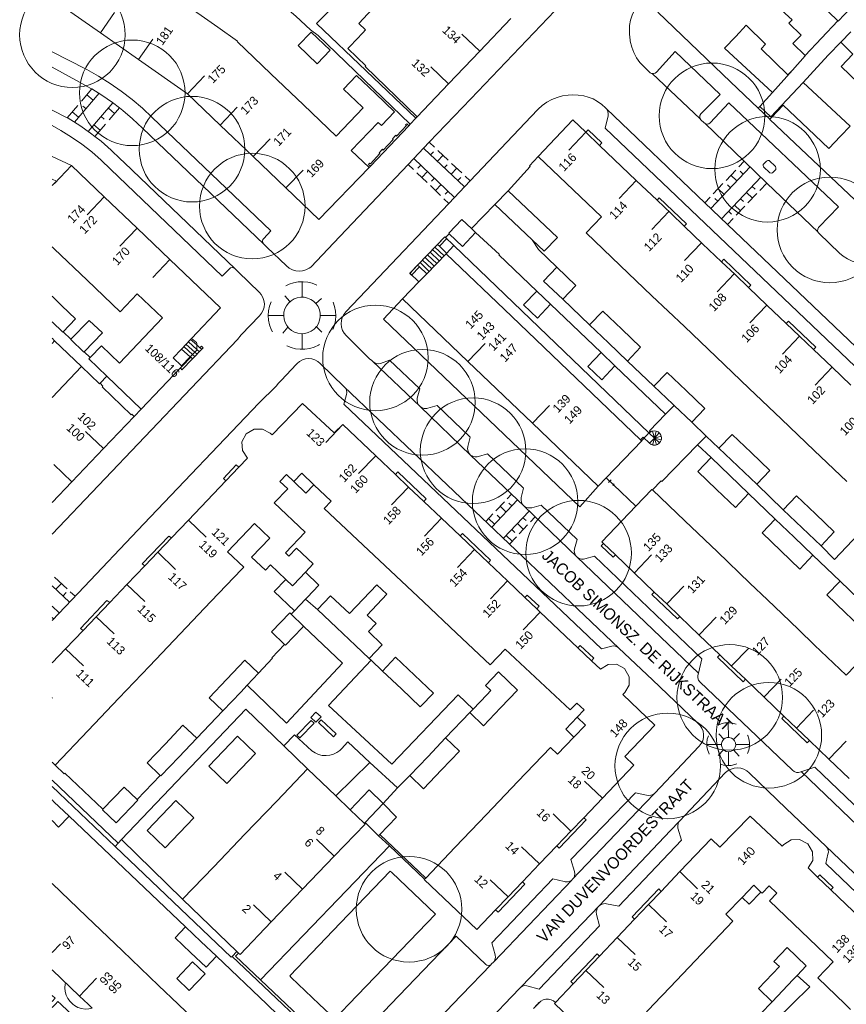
# Model space of a CAD drawing. Header units: metres. Extents: x 134994 to 136506, y 457393 to 459006.
# Tile 81 of 171: x 134996 to 135096, y 458200 to 458319. Entities that reach past the tile are written whole.
import ezdxf
from ezdxf.enums import TextEntityAlignment as Align

# ---------------------------------------------------------------- set-up
doc = ezdxf.new("R2010")
doc.units = ezdxf.units.M
for name, color, linetype, lineweight in [('B-WE-GR-BOOM-S', 250, 'Continuous', 13), ('B-WE-KG_BEBOUWING', 251, 'Continuous', 20), ('B-WE-KG_BEBOUWING TUSSENMUUR', 251, 'Continuous', 5), ('B-WE-KG_HUISNR', 251, 'Continuous', 5), ('B-WE-KG_ONDERGROND_REST', 251, 'Continuous', 5), ('B-WE-KG_STRAATNAAM', 251, 'Continuous', 5)]:
    doc.layers.add(name, color=color, linetype=linetype, lineweight=lineweight)
doc.styles.add('Styledgn000', font='dgn000.shx')

# ---------------------------------------------------------------- blocks, each defined once
blk = doc.blocks.new('SGR-BOOM_02')
blk.add_circle((0, 0), 6.4)

msp = doc.modelspace()

# ---------------------------------------------------------------- linework, layer by layer
at = {"layer": 'B-WE-KG_BEBOUWING', "flags": 128}
for points in [[(135089.81, 458324.53), (135095.32, 458319.18), (135095.36, 458319.14), (135096.9, 458320.76)], [(135000, 458321.87), (135005.87, 458317.75), (135010.48, 458314.51), (135016.41, 458310.35), (135020.4, 458306.55), (135024.38, 458302.74), (135028.37, 458298.94), (135032.35, 458295.13), (135038.45, 458301.4), (135036.3, 458303.46), (135039.57, 458306.88), (135039.95, 458306.52), (135041.53, 458308.18), (135039.23, 458310.38), (135036.93, 458312.58), (135035.35, 458310.92), (135037.65, 458308.72), (135037.73, 458308.65), (135034.45, 458305.22), (135030.49, 458309.01), (135026.54, 458312.78), (135022.44, 458316.7), (135022.48, 458316.75), (135020.11, 458318.41), (135015.55, 458321.62)], [(135055.65, 458319.48), (135051.88, 458315.52), (135048.1, 458311.56), (135044.3, 458307.57), (135037.97, 458313.64), (135038.07, 458313.75), (135035.89, 458315.84), (135036.17, 458316.14), (135037.7, 458317.76), (135038.03, 458318.1), (135037.22, 458318.87), (135038.81, 458320.59)], [(135073.47, 458320.26), (135082.3, 458311.79), (135085.65, 458308.62), (135085.85, 458308.83), (135087.39, 458310.49), (135081.56, 458315.88), (135082.93, 458317.31), (135084.2, 458318.65), (135086.55, 458316.37), (135086.01, 458315.81), (135089.26, 458312.66), (135089.8, 458313.22), (135091.36, 458314.97), (135091.34, 458314.99), (135089.86, 458316.43), (135090.88, 458317.47), (135089.37, 458318.92), (135089.77, 458319.3), (135087.13, 458321.72)], [(135029.84, 458316.2), (135031.42, 458317.83), (135033.75, 458315.62), (135032.17, 458313.99), (135029.84, 458316.2)], [(135099.89, 458309.67), (135095.71, 458313.65), (135097.14, 458315.14), (135095.69, 458316.59), (135094.19, 458315.07), (135092.82, 458313.59), (135091.09, 458311.74), (135096.79, 458306.43), (135095.64, 458305.22), (135094.21, 458303.72), (135091.73, 458306.1), (135088.67, 458308.97), (135087.27, 458307.47), (135087.07, 458307.27), (135087.05, 458307.24), (135090.11, 458304.37), (135099.55, 458295.42)], [(135096.4, 458263.34), (135092.44, 458267.12), (135088.48, 458270.9), (135084.52, 458274.67), (135080.56, 458278.45), (135076.7, 458282.13), (135072.76, 458285.88), (135068.93, 458289.53), (135064.79, 458293.48), (135066.65, 458295.42), (135058.95, 458302.77), (135063.17, 458307.18), (135064.73, 458305.69), (135066.41, 458304.09), (135070.86, 458299.84), (135073.38, 458297.45), (135075.08, 458295.83), (135076.67, 458294.31), (135078.9, 458292.18), (135081.2, 458290), (135082.84, 458288.43), (135084.47, 458286.88), (135086.71, 458284.75), (135089.04, 458282.52), (135090.67, 458280.97), (135092.35, 458279.36), (135094.63, 458277.2), (135096.9, 458275.03)], [(135066.41, 458304.09), (135066.69, 458304.39), (135065.01, 458305.99), (135064.73, 458305.69)], [(135000, 458302.77), (135002.35, 458301.65), (135006.33, 458297.85), (135010.31, 458294.05), (135014.3, 458290.25), (135020.43, 458284.39), (135016.92, 458280.7), (135017.52, 458280.2), (135017.55, 458280.08), (135017.55, 458279.91), (135017.55, 458279.27), (135016.77, 458278.46), (135015.71, 458277.38), (135014.68, 458278.35), (135015.69, 458279.41), (135016.8, 458280.58), (135016.92, 458280.7)], [(135073.38, 458297.45), (135073.66, 458297.74), (135076.95, 458294.6), (135076.67, 458294.31)], [(135047.81, 458290.96), (135048.75, 458291.95), (135072.43, 458269.23), (135073.06, 458268.63), (135072.46, 458268), (135071.69, 458268.74), (135071.38, 458268.41), (135071.49, 458268.3), (135071.52, 458268.27), (135067.23, 458263.8), (135066.26, 458262.79), (135058.27, 458270.43), (135050.45, 458277.9), (135042.51, 458285.49), (135044.49, 458287.54), (135045.44, 458288.52), (135047.81, 458290.96), (135055.76, 458283.35), (135063.57, 458275.88), (135071.38, 458268.41)], [(135044.49, 458287.54), (135043.4, 458288.59), (135047.65, 458293.02), (135048.75, 458291.95)], [(135000, 458291.81), (135000.26, 458291.57), (135004.25, 458287.77), (135008.27, 458283.93), (135010.33, 458286.09), (135013.38, 458283.19), (135008.17, 458277.72), (135005.98, 458279.81), (135004.62, 458278.38), (135004.47, 458278.22), (135006.66, 458276.14), (135005.82, 458275.26)], [(135084.47, 458286.88), (135084.75, 458287.17), (135081.48, 458290.29), (135081.2, 458290)], [(135000, 458285.82), (135001.2, 458284.67), (135002.85, 458283.08), (135001.33, 458281.51), (135001.29, 458281.47), (135000, 458282.71)], [(135092.35, 458279.36), (135092.63, 458279.66), (135089.33, 458282.81), (135089.04, 458282.52)], [(135000, 458260.81), (135002.4, 458263.32), (135006.24, 458267.34), (135009.96, 458271.25), (135009.68, 458271.52), (135009.68, 458271.52), (135009.61, 458271.43), (135006.08, 458274.83), (135006.11, 458274.85), (135006.17, 458274.91), (135005.82, 458275.26), (135005.75, 458275.18), (135003.57, 458277.28), (135000, 458273.53)], [(135063.31, 458232.38), (135061.32, 458230.3), (135060.45, 458231.13), (135056.5, 458227), (135052.7, 458223.01), (135048.89, 458219.03), (135045.32, 458215.29), (135045.19, 458215.15), (135045.15, 458215.11), (135051.52, 458209.04), (135053.8, 458211.43), (135054.1, 458211.14), (135057.36, 458214.55), (135057.06, 458214.84), (135059.13, 458217.01), (135061.24, 458219.21), (135062.94, 458220.99), (135064.49, 458222.61), (135066.75, 458224.98), (135070.55, 458228.96), (135069.49, 458230.01), (135073.11, 458233.84), (135069.25, 458237.54), (135069.49, 458237.78), (135069.99, 458238.68), (135070.01, 458239.69), (135069.44, 458240.68), (135068.46, 458241.22), (135067.44, 458241.16), (135066.52, 458240.6), (135065.42, 458241.64), (135063.78, 458243.2), (135059.22, 458247.53), (135058.8, 458247.93), (135057.35, 458249.3), (135055.23, 458251.32), (135052.92, 458253.51), (135051.23, 458255.11), (135049.5, 458256.76), (135047.24, 458258.9), (135045.09, 458260.94), (135043.25, 458262.69), (135041.64, 458264.22), (135039.26, 458266.48), (135035.27, 458270.27), (135034.21, 458269.24), (135030.38, 458272.81), (135026.7, 458269), (135026.44, 458269.22), (135025.53, 458269.71), (135024.52, 458269.72), (135023.55, 458269.13), (135023.04, 458268.15), (135023.09, 458267.11), (135023.69, 458266.18), (135022.65, 458265.08), (135021.08, 458263.44), (135016.54, 458258.69), (135014.47, 458256.52), (135012.82, 458254.78), (135011.24, 458253.14), (135009.09, 458250.88), (135006.99, 458248.68), (135005.36, 458246.97), (135003.76, 458245.3), (135001.63, 458243.07), (135000, 458241.36)], [(135022.65, 458265.08), (135022.35, 458265.36), (135020.78, 458263.71), (135021.08, 458263.44)], [(135041.64, 458264.22), (135041.93, 458264.52), (135045.38, 458261.25), (135045.09, 458260.94)], [(135030.73, 458252.35), (135032.36, 458250.8), (135030.94, 458249.3), (135030.94, 458249.3), (135030.74, 458249.09), (135029.41, 458247.67), (135026.94, 458250.01), (135028.35, 458251.49), (135029.17, 458250.72), (135029.3, 458250.85), (135030.73, 458252.35), (135031.68, 458253.36), (135029.65, 458255.29), (135028.73, 458254.32), (135028.31, 458254.71), (135030.69, 458257.21), (135026.96, 458260.77), (135028.58, 458262.47), (135027.64, 458263.36), (135028.44, 458264.19), (135029.31, 458263.35), (135030.3, 458264.38), (135031.76, 458262.97), (135033.84, 458260.97), (135033, 458260.09), (135037.03, 458256.3), (135041.04, 458252.53), (135045.04, 458248.76), (135049.05, 458244.98), (135053.16, 458241.12), (135054.97, 458243.05), (135062.86, 458235.67), (135063.66, 458236.5), (135064.54, 458235.67), (135063.7, 458234.79), (135064.7, 458233.84), (135063.31, 458232.38), (135062.3, 458233.34), (135063.7, 458234.79)], [(135029.31, 458263.35), (135030.77, 458261.94), (135031.76, 458262.97)], [(135096.68, 458227.38), (135094.24, 458229.71), (135091.88, 458231.96), (135090.3, 458233.47), (135088.77, 458234.93), (135086.37, 458237.23), (135084.11, 458239.39), (135082.43, 458240.99), (135081, 458242.36), (135078.49, 458244.75), (135076.16, 458246.99), (135074.56, 458248.52), (135073.05, 458249.96), (135070.62, 458252.28), (135068.33, 458254.46), (135068.05, 458254.17), (135066.61, 458255.55), (135066.89, 458255.84), (135066.69, 458256.03), (135070.83, 458260.36), (135072.77, 458262.39), (135072.84, 458262.33), (135076.76, 458258.58), (135080.7, 458254.82), (135084.63, 458251.05), (135086.78, 458249), (135088.56, 458247.3), (135090.54, 458245.41), (135092.5, 458243.53), (135096.33, 458239.87), (135097.47, 458241.06)], [(135000, 458229.32), (135000.39, 458228.98), (135004.38, 458233.17), (135008.1, 458237.08), (135011.83, 458240.99), (135015.55, 458244.9), (135019.28, 458248.81), (135023.01, 458252.72), (135023.25, 458252.97), (135021.29, 458254.84), (135024.55, 458258.25), (135026.4, 458256.51), (135024.2, 458254.2), (135025.88, 458252.61), (135026.49, 458253.26), (135028.35, 458251.49)], [(135014.47, 458256.52), (135014.15, 458256.74), (135010.92, 458253.38), (135011.24, 458253.14)], [(135052.92, 458253.51), (135053.2, 458253.82), (135049.79, 458257.06), (135049.5, 458256.76)], [(135006.99, 458248.68), (135006.66, 458248.95), (135003.46, 458245.55), (135003.76, 458245.3)], [(135058.8, 458247.93), (135059.08, 458248.23), (135057.64, 458249.6), (135057.35, 458249.3)], [(135073.05, 458249.96), (135072.77, 458249.67), (135075.88, 458246.7), (135076.16, 458246.99)], [(135065.42, 458241.64), (135065.71, 458241.95), (135064.07, 458243.5), (135063.78, 458243.2)], [(135081, 458242.36), (135080.72, 458242.07), (135083.83, 458239.09), (135084.11, 458239.39)], [(135091.88, 458231.96), (135091.61, 458231.67), (135088.5, 458234.64), (135088.77, 458234.93)], [(135036.16, 458223.57), (135038.48, 458225.99), (135040.15, 458224.32), (135037.97, 458222.03), (135039.59, 458220.41), (135039.61, 458220.42), (135039.74, 458220.57), (135041.77, 458222.69), (135040.15, 458224.32)], [(135000, 458224.77), (135000.23, 458224.55), (135002.06, 458222.8), (135000.8, 458221.48), (135000, 458222.25)], [(135067.33, 458194.02), (135061.04, 458200), (135060.95, 458200.09), (135061.06, 458200.2), (135063.21, 458202.46), (135064.83, 458204.17), (135066.42, 458205.84), (135068.54, 458208.08), (135070.66, 458210.31), (135072.34, 458212.07), (135073.88, 458213.68), (135076.14, 458216.07), (135079.93, 458220.06), (135081, 458219.02), (135084.69, 458222.81), (135088.55, 458219.14), (135088.78, 458219.37), (135089.67, 458219.91), (135090.68, 458219.95), (135091.68, 458219.44), (135092.24, 458218.47), (135092.26, 458217.44), (135091.7, 458216.52), (135092.86, 458215.41), (135094.48, 458213.86), (135098.98, 458209.56)], [(135064.49, 458222.61), (135064.78, 458222.33), (135061.53, 458218.93), (135061.24, 458219.21)], [(135094.48, 458213.86), (135094.75, 458214.15), (135093.13, 458215.7), (135092.86, 458215.41)], [(135000, 458214.65), (135004.17, 458210.65), (135008.54, 458206.46), (135012.9, 458202.28), (135015.28, 458200), (135017.27, 458198.09)], [(135053.8, 458211.43), (135055.33, 458213.02), (135057.06, 458214.84)], [(135096.84, 458199.38), (135096.19, 458200), (135092.88, 458203.18), (135094.75, 458205.14), (135087.03, 458212.52), (135087.92, 458213.45), (135086.99, 458214.34), (135086.14, 458213.45), (135085.99, 458213.6), (135084.56, 458212.11), (135083.69, 458212.94), (135081.71, 458210.91), (135082.59, 458210.08), (135078.77, 458206.07), (135074.98, 458202.07), (135073.01, 458200), (135071.27, 458198.16)], [(135083.69, 458212.94), (135085.11, 458214.44), (135085.99, 458213.6)], [(135073.88, 458213.68), (135073.58, 458213.97), (135070.36, 458210.59), (135070.66, 458210.31)], [(135066.42, 458205.84), (135066.11, 458206.12), (135062.91, 458202.75), (135063.21, 458202.46)], [(135016.65, 458201.68), (135015.14, 458203.12), (135017.05, 458205.13), (135018.57, 458203.68), (135016.65, 458201.68)], [(135004.88, 458199.51), (135004.37, 458200), (135003.32, 458200.99), (135000, 458204.16)], [(135004.88, 458199.51), (135004.46, 458199.43), (135004.01, 458199.41), (135003.56, 458199.48), (135003.13, 458199.62), (135002.73, 458199.84), (135002.52, 458200), (135002.19, 458200.32), (135001.93, 458200.69), (135001.73, 458201.1), (135001.61, 458201.54), (135001.57, 458201.99), (135001.61, 458202.45), (135001.64, 458202.58)]]:
    msp.add_lwpolyline(points, dxfattribs=at)
at = {"layer": 'B-WE-KG_BEBOUWING'}
for points in [[(135000, 458299.23), (135000.52, 458299.77), (135000, 458300.02)], [(135000, 458280.72), (135000.31, 458280.42), (135000, 458280.09)], [(135009.96, 458271.25), (135010.79, 458272.11), (135015.58, 458277.12), (135015.77, 458277.32), (135015.71, 458277.38)], [(135010.79, 458272.11), (135006.66, 458276.14)], [(135066.89, 458255.84), (135068.33, 458254.46)], [(135037.97, 458222.03), (135037.87, 458221.93)]]:
    msp.add_lwpolyline(points, dxfattribs=at)
at = {"layer": 'B-WE-KG_BEBOUWING', "flags": 128}
for points in [[(135055.31, 458298.6), (135061.3, 458292.95), (135059.7, 458291.27), (135058.22, 458292.67), (135053.71, 458296.92)], [(135048.17, 458293.39), (135049.79, 458291.86), (135051.38, 458293.53), (135050.86, 458294.03), (135049.71, 458295.13), (135048.11, 458293.45)], [(135061.21, 458289.34), (135063.54, 458287.13), (135061.94, 458285.45), (135059.61, 458287.66)], [(135060.47, 458284.84), (135058.87, 458283.17), (135057.2, 458284.76), (135058.8, 458286.43)], [(135067.5, 458280.15), (135069.79, 458277.96), (135071.39, 458279.64), (135069.1, 458281.83), (135066.81, 458284.01), (135065.21, 458282.33)], [(135002.29, 458280.6), (135004.51, 458282.89), (135006.12, 458281.36), (135003.9, 458279.07), (135003.87, 458279.04), (135002.26, 458280.57)], [(135068.28, 458277.37), (135066.67, 458275.68), (135064.99, 458277.29), (135066.6, 458278.98)], [(135077.59, 458270.53), (135079.19, 458272.21), (135076.9, 458274.4), (135074.61, 458276.58), (135073.01, 458274.9), (135075.3, 458272.72), (135075.44, 458272.58)], [(135083.18, 458265.2), (135085.47, 458263.02), (135087.07, 458264.7), (135084.78, 458266.88), (135082.5, 458269.06), (135080.89, 458267.38)], [(135082.21, 458264.07), (135084.49, 458261.89), (135082.89, 458260.21), (135080.61, 458262.39), (135078.32, 458264.58), (135079.93, 458266.25)], [(135090.99, 458257.76), (135093.28, 458255.57), (135094.88, 458257.25), (135092.59, 458259.43), (135090.31, 458261.61), (135088.7, 458259.93)], [(135090.01, 458256.61), (135092.29, 458254.43), (135090.69, 458252.75), (135088.4, 458254.94), (135086.12, 458257.12), (135087.72, 458258.8)], [(135032.21, 458247.84), (135032.24, 458247.81), (135034.52, 458245.65), (135036.79, 458243.5), (135038.47, 458241.9), (135040.06, 458243.58), (135038.37, 458245.17), (135039.3, 458246.15), (135038.22, 458247.17), (135040.61, 458249.69), (135039.4, 458250.84), (135036.08, 458247.34), (135033.79, 458249.51)], [(135096.26, 458247.42), (135098.54, 458245.24), (135100.15, 458246.92), (135097.86, 458249.1), (135095.58, 458251.28), (135093.98, 458249.61)], [(135029.02, 458247.27), (135030.51, 458245.83), (135030.32, 458245.63), (135028.3, 458243.53), (135028.19, 458243.62), (135026.63, 458245.14), (135028.84, 458247.44)], [(135043.96, 458239.89), (135046.26, 458237.72), (135044.74, 458236.11), (135044.67, 458236.05), (135042.37, 458238.21), (135040.08, 458240.38), (135041.67, 458242.05)], [(135023.68, 458238.67), (135025.05, 458240.11), (135023.39, 458241.7), (135021.21, 458239.42), (135019.04, 458237.14), (135020.71, 458235.55), (135022.88, 458237.83)], [(135050.66, 458235.34), (135052.33, 458233.75), (135054.4, 458235.92), (135056.46, 458238.08), (135054.15, 458240.29), (135052.56, 458238.63), (135053.21, 458238.01), (135052.73, 458237.5), (135051.07, 458235.77)], [(135013.71, 458231.54), (135015.88, 458233.82), (135017.55, 458232.23), (135015.37, 458229.95), (135013.2, 458227.67), (135013.13, 458227.74), (135011.54, 458229.26)], [(135020.75, 458230.67), (135019.01, 458228.85), (135021.21, 458226.76), (135022.94, 458228.57), (135024.69, 458230.4), (135022.49, 458232.49)], [(135045.57, 458229.99), (135043.39, 458227.71), (135045.06, 458226.12), (135047.24, 458228.4), (135049.42, 458230.68), (135047.74, 458232.28)], [(135022.42, 458206.39), (135022.63, 458206.18), (135022.8, 458206.02), (135026.59, 458209.98), (135030.39, 458213.93), (135034.23, 458217.94), (135037.97, 458221.84), (135037.87, 458221.93), (135036.16, 458223.57), (135034.42, 458225.24), (135030.99, 458228.53), (135027.25, 458224.63), (135023.4, 458220.62), (135019.61, 458216.67), (135015.82, 458212.72)], [(135010.33, 458224.8), (135010.4, 458224.73), (135007.77, 458221.98), (135006.11, 458223.57), (135006.17, 458223.63), (135008.74, 458226.32)], [(135011.52, 458221.06), (135013.71, 458218.95), (135015.45, 458220.77), (135017.2, 458222.59), (135015.01, 458224.69), (135013.26, 458222.87)], [(135018.05, 458207.61), (135019.94, 458205.83), (135018.69, 458204.51), (135016.8, 458206.28), (135014.92, 458208.06), (135016.19, 458209.37)], [(135088.22, 458204.56), (135085.68, 458201.9), (135087.35, 458200.31), (135089.89, 458202.98), (135090.36, 458203.48), (135091.48, 458204.65), (135089.15, 458206.86), (135087.56, 458205.19)]]:
    msp.add_lwpolyline(points, close=True, dxfattribs=at)
at = {"layer": 'B-WE-KG_BEBOUWING TUSSENMUUR'}
for p, q in [((135005.87, 458317.75), (135007.59, 458320.21)), ((135051.88, 458315.52), (135049.7, 458317.59)), ((135010.48, 458314.51), (135012.21, 458316.97)), ((135048.1, 458311.56), (135045.93, 458313.63)), ((135016.41, 458310.35), (135018.48, 458312.52)), ((135020.4, 458306.55), (135022.47, 458308.72)), ((135064.73, 458305.7), (135062.67, 458303.53)), ((135024.38, 458302.74), (135026.45, 458304.91)), ((135002.35, 458301.65), (135000.28, 458299.48)), ((135028.37, 458298.94), (135030.44, 458301.11)), ((135070.86, 458299.85), (135068.8, 458297.67)), ((135006.33, 458297.85), (135004.26, 458295.68)), ((135074.83, 458296.07), (135072.76, 458293.9)), ((135010.32, 458294.05), (135008.24, 458291.88)), ((135078.79, 458292.3), (135076.72, 458290.13)), ((135014.3, 458290.25), (135012.23, 458288.08)), ((135082.75, 458288.52), (135080.68, 458286.35)), ((135086.71, 458284.75), (135084.64, 458282.58)), ((135050.45, 458277.9), (135052.52, 458280.07)), ((135090.67, 458280.98), (135088.6, 458278.8)), ((135094.63, 458277.2), (135092.56, 458275.03)), ((135058.26, 458270.42), (135060.34, 458272.59)), ((135006.24, 458267.34), (135004.07, 458269.41)), ((135035.27, 458270.27), (135033.2, 458268.1)), ((135039.26, 458266.48), (135037.19, 458264.31)), ((135002.39, 458263.33), (135000.22, 458265.4)), ((135043.25, 458262.69), (135041.19, 458260.52)), ((135016.54, 458258.69), (135018.71, 458256.62)), ((135047.24, 458258.9), (135045.18, 458256.73)), ((135051.24, 458255.11), (135049.17, 458252.94)), ((135012.82, 458254.78), (135014.98, 458252.71)), ((135070.63, 458252.28), (135072.7, 458254.45)), ((135009.09, 458250.88), (135011.26, 458248.81)), ((135055.23, 458251.32), (135053.17, 458249.15)), ((135074.56, 458248.52), (135076.64, 458250.69)), ((135005.36, 458246.97), (135007.53, 458244.9)), ((135059.22, 458247.53), (135057.16, 458245.36)), ((135078.5, 458244.76), (135080.57, 458246.93)), ((135001.63, 458243.07), (135003.8, 458241)), ((135082.43, 458241), (135084.51, 458243.17)), ((135086.37, 458237.24), (135088.44, 458239.41)), ((135000, 458237.16), (135000.07, 458237.09)), ((135090.31, 458233.47), (135092.38, 458235.64)), ((135094.24, 458229.71), (135096.32, 458231.88)), ((135066.75, 458224.98), (135064.58, 458227.05)), ((135062.94, 458220.99), (135060.77, 458223.07)), ((135034.23, 458217.94), (135032.07, 458220.02)), ((135059.13, 458217.01), (135056.96, 458219.08)), ((135030.39, 458213.93), (135028.22, 458216.01)), ((135076.14, 458216.07), (135078.31, 458214)), ((135055.33, 458213.02), (135053.16, 458215.09)), ((135026.59, 458209.98), (135024.43, 458212.05)), ((135072.34, 458212.07), (135074.52, 458210)), ((135000, 458206.28), (135001.01, 458207.34)), ((135068.54, 458208.08), (135070.72, 458206.01)), ((135064.75, 458204.08), (135066.92, 458202.01)), ((135003.32, 458200.99), (135005.4, 458203.16))]:
    msp.add_line(p, q, dxfattribs=at)
at = {"layer": 'B-WE-KG_ONDERGROND_REST'}
for p, q in [((135032.06, 458318.86), (135044.12, 458307.38)), ((135091.34, 458314.99), (135095.32, 458319.18)), ((135096.9, 458317.85), (135095.69, 458316.59)), ((135072.78, 458312.81), (135078.63, 458307.3)), ((135087.39, 458310.49), (135089.8, 458313.22)), ((135091.09, 458311.74), (135087.18, 458307.55)), ((135002.71, 458306.92), (135005.71, 458310.41)), ((135003.57, 458309.46), (135004.84, 458310.94)), ((135004.98, 458309.58), (135004.23, 458310.23)), ((135001.84, 458307.45), (135003.12, 458308.94)), ((135004.1, 458308.55), (135003.72, 458308.87)), ((135007.39, 458309.24), (135004.39, 458305.79)), ((135008.2, 458308.65), (135006.93, 458307.19)), ((135086.99, 458307.34), (135085.65, 458308.62)), ((135085.85, 458308.83), (135087.18, 458307.55)), ((135003.22, 458307.52), (135002.46, 458308.17)), ((135005.96, 458307.59), (135006.34, 458307.27)), ((135006.83, 458308.6), (135007.59, 458307.95)), ((135044.3, 458307.57), (135044.12, 458307.38)), ((135005.08, 458306.59), (135005.84, 458305.93)), ((135006.5, 458306.69), (135005.2, 458305.19)), ((135043.27, 458306.48), (135038.63, 458301.59)), ((135043.45, 458306.67), (135044.12, 458307.38)), ((135045.77, 458304.46), (135046.39, 458303.88)), ((135045.08, 458303.73), (135050.04, 458299.07)), ((135045.91, 458302.95), (135046.26, 458303.32)), ((135046.74, 458302.17), (135047.43, 458302.9)), ((135046.8, 458303.48), (135048.05, 458302.32)), ((135038.45, 458301.4), (135038.63, 458301.59)), ((135043.83, 458301.19), (135043.21, 458301.78)), ((135048.83, 458297.79), (135043.9, 458302.5)), ((135044.73, 458301.72), (135044.38, 458301.35)), ((135047.57, 458301.39), (135047.91, 458301.76)), ((135048.46, 458301.92), (135049.7, 458300.76)), ((135079.91, 458296.45), (135084.67, 458301.49)), ((135083.31, 458301.51), (135083.95, 458302.19)), ((135045.48, 458299.61), (135044.24, 458300.79)), ((135045.55, 458300.93), (135044.86, 458300.2)), ((135048.4, 458300.61), (135049.08, 458301.34)), ((135050.12, 458300.36), (135050.73, 458299.79)), ((135081.76, 458299.86), (135082.92, 458301.09)), ((135083.07, 458299.79), (135082.34, 458300.48)), ((135083.84, 458300.61), (135083.48, 458300.96)), ((135047.13, 458298.03), (135045.89, 458299.22)), ((135046.38, 458300.14), (135046.03, 458299.78)), ((135047.2, 458299.35), (135046.51, 458298.63)), ((135049.23, 458299.83), (135049.57, 458300.2)), ((135080.21, 458298.22), (135081.37, 458299.46)), ((135085.99, 458300.23), (135081.2, 458295.21)), ((135082.29, 458298.97), (135081.93, 458299.32)), ((135084.94, 458299.13), (135085.3, 458298.78)), ((135086.71, 458299.53), (135085.84, 458298.63)), ((135048.03, 458298.56), (135047.68, 458298.2)), ((135081.52, 458298.15), (135080.79, 458298.84)), ((135084.22, 458298.38), (135084.95, 458297.69)), ((135085.48, 458298.25), (135084.41, 458297.12)), ((135048.14, 458297.07), (135047.54, 458297.64)), ((135053.71, 458296.92), (135050.86, 458294.03)), ((135079.18, 458297.14), (135079.82, 458297.82)), ((135080.74, 458297.33), (135080.38, 458297.68)), ((135082.79, 458296.87), (135083.51, 458296.18)), ((135084.05, 458296.75), (135082.98, 458295.62)), ((135083.51, 458297.62), (135083.87, 458297.28)), ((135082.07, 458296.12), (135082.43, 458295.78)), ((135082.62, 458295.24), (135081.93, 458294.52)), ((135048.17, 458293.39), (135047.74, 458292.94)), ((135044.34, 458289.57), (135046.76, 458292.1)), ((135046.76, 458292.1), (135046.99, 458291.88)), ((135045.55, 458290.84), (135046.66, 458289.78)), ((135045.85, 458291.15), (135046.96, 458290.09)), ((135046.15, 458291.47), (135047.26, 458290.41)), ((135046.45, 458291.78), (135047.56, 458290.72)), ((135044.34, 458289.57), (135044.57, 458289.36)), ((135044.64, 458289.89), (135045.75, 458288.83)), ((135044.95, 458290.2), (135046.05, 458289.15)), ((135045.25, 458290.52), (135046.36, 458289.46)), ((135044.57, 458289.36), (135045.44, 458288.52)), ((135030.32, 458285.71), (135030.32, 458287.57)), ((135028.86, 458285.16), (135028.25, 458285.87)), ((135031.99, 458284.95), (135032.69, 458285.55)), ((135060.47, 458284.84), (135066.6, 458278.98)), ((135061.94, 458285.45), (135065.21, 458282.33)), ((135028.1, 458283.49), (135026.23, 458283.47)), ((135032.54, 458283.49), (135034.43, 458283.47)), ((135002.29, 458280.6), (135001.33, 458281.51)), ((135028.6, 458282.07), (135028, 458281.35)), ((135030.32, 458281.27), (135030.33, 458279.37)), ((135032.06, 458282.11), (135032.74, 458281.47)), ((135000.31, 458280.42), (135003.57, 458277.28)), ((135016.27, 458279.97), (135017.33, 458279.04)), ((135016.54, 458280.28), (135017.56, 458279.37)), ((135016.8, 458280.58), (135017.55, 458279.91)), ((135004.62, 458278.38), (135003.9, 458279.07)), ((135015.69, 458279.41), (135016.77, 458278.46)), ((135016.01, 458279.67), (135017.05, 458278.75)), ((135018.16, 458279.38), (135017.04, 458278.22)), ((135017.6, 458278.8), (135017.33, 458279.04)), ((135017.94, 458279.57), (135017.55, 458279.91)), ((135017.88, 458279.09), (135017.56, 458279.37)), ((135018.16, 458279.38), (135017.94, 458279.57)), ((135015.77, 458277.32), (135016.83, 458278.41)), ((135016.83, 458278.41), (135016.77, 458278.46)), ((135017.04, 458278.22), (135016.83, 458278.41)), ((135017.32, 458278.51), (135017.05, 458278.75)), ((135038.85, 458277.93), (135044.64, 458272.43)), ((135069.79, 458277.96), (135073.01, 458274.9)), ((135068.28, 458277.37), (135074.42, 458271.51)), ((135035.45, 458274.82), (135068.76, 458243.16)), ((135044.64, 458272.43), (135050.77, 458266.56)), ((135075.44, 458272.58), (135074.42, 458271.51)), ((135077.59, 458270.53), (135079.35, 458268.85)), ((135078.31, 458267.79), (135079.35, 458268.85)), ((135080.89, 458267.38), (135079.35, 458268.85)), ((135078.31, 458267.79), (135079.93, 458266.25)), ((135050.77, 458266.56), (135057.25, 458260.37)), ((135067.15, 458263.72), (135067.31, 458263.89)), ((135067.23, 458263.8), (135068.1, 458262.97)), ((135067.23, 458263.8), (135068.1, 458262.97)), ((135067.5, 458263.22), (135067.83, 458263.56)), ((135068.01, 458262.89), (135068.18, 458263.06)), ((135068.1, 458262.97), (135070.83, 458260.36)), ((135085.47, 458263.02), (135088.7, 458259.93)), ((135053.33, 458257.83), (135056.47, 458261.12)), ((135053.82, 458259.8), (135054.87, 458260.9)), ((135055.22, 458261.26), (135055.74, 458261.81)), ((135087.72, 458258.8), (135084.49, 458261.89)), ((135055.07, 458259.66), (135054.34, 458260.35)), ((135057.88, 458259.77), (135054.76, 458256.47)), ((135055.77, 458260.39), (135055.4, 458260.73)), ((135057.25, 458260.37), (135063.7, 458254.17)), ((135052.6, 458258.52), (135053.47, 458259.43)), ((135053.67, 458258.19), (135052.95, 458258.88)), ((135054.37, 458258.92), (135054.01, 458259.27)), ((135057.12, 458258.97), (135057.49, 458258.62)), ((135058.6, 458259.08), (135058.02, 458258.46)), ((135055.76, 458257.53), (135056.13, 458257.18)), ((135056.44, 458258.25), (135057.17, 458257.56)), ((135057.68, 458258.1), (135056.66, 458257.02)), ((135055.08, 458256.81), (135055.81, 458256.12)), ((135056.32, 458256.66), (135055.49, 458255.78)), ((135063.7, 458254.17), (135078.4, 458240.14)), ((135095.58, 458251.28), (135092.29, 458254.43)), ((135000.31, 458251.77), (135001.82, 458250.36)), ((135000, 458250.71), (135002.12, 458248.74)), ((135001.13, 458251.01), (135000.45, 458250.3)), ((135001.73, 458249.92), (135001.34, 458249.5)), ((135002.2, 458250), (135002.79, 458249.45)), ((135032.24, 458247.81), (135030.74, 458249.09)), ((135032.24, 458247.81), (135030.74, 458249.09)), ((135032.24, 458247.81), (135030.74, 458249.09)), ((135000, 458248.26), (135000.88, 458247.44)), ((135000, 458246.89), (135000.19, 458246.71)), ((135029.41, 458247.67), (135029.02, 458247.27)), ((135040.08, 458240.38), (135038.7, 458241.69)), ((135020.71, 458235.55), (135017.55, 458232.23)), ((135047.74, 458232.28), (135050.66, 458235.34)), ((135082.05, 458232.34), (135082.01, 458234.12)), ((135081.49, 458232.14), (135080.88, 458232.78)), ((135082.67, 458232.08), (135083.39, 458232.81)), ((135028.11, 458231.3), (135030.99, 458228.53)), ((135081.19, 458231.47), (135079.42, 458231.47)), ((135082.92, 458231.47), (135084.61, 458231.47)), ((135081.45, 458230.85), (135080.79, 458230.16)), ((135082.05, 458230.6), (135082.05, 458228.94)), ((135082.64, 458230.83), (135083.34, 458230.08)), ((135034.42, 458225.24), (135038.54, 458229.31)), ((135038.54, 458229.31), (135041.89, 458226.21)), ((135013.13, 458227.74), (135010.33, 458224.8)), ((135041.89, 458226.21), (135043.39, 458227.71)), ((135000, 458227.16), (135008.02, 458219.54)), ((135007.64, 458219.1), (135000, 458226.39)), ((135041.89, 458226.21), (135040.15, 458224.32)), ((135002.06, 458222.8), (135016.19, 458209.37)), ((135040.92, 458219.18), (135039.61, 458220.42)), ((135045.32, 458215.29), (135039.74, 458220.57)), ((135007.64, 458219.1), (135008.02, 458219.54)), ((135008.02, 458219.54), (135008.41, 458219.97)), ((135015.82, 458212.72), (135008.41, 458219.97)), ((135040.92, 458219.18), (135025.29, 458202.95)), ((135045.19, 458215.15), (135040.92, 458219.18)), ((135063.08, 458215.1), (135063.04, 458215.05)), ((135021.85, 458205.8), (135022.42, 458206.39)), ((135019.94, 458205.83), (135026.05, 458200)), ((135027.96, 458200), (135021.85, 458205.8)), ((135028.39, 458200), (135025.29, 458202.95)), ((135058.39, 458199.49), (135059.03, 458200.14)), ((135058.89, 458200), (135059.03, 458200.14)), ((135059.1, 458200.08), (135058.96, 458200.2)), ((135087.35, 458200.31), (135087.05, 458200)), ((135000, 458199.59), (135000.4, 458200)), ((135026.05, 458200), (135033.87, 458192.53)), ((135042.04, 458186.62), (135027.96, 458200)), ((135058.39, 458199.49), (135058.89, 458200)), ((135087.05, 458200), (135084.47, 458197.3))]:
    msp.add_line(p, q, dxfattribs=at)
at = {"layer": 'B-WE-KG_ONDERGROND_REST', "flags": 128}
for points in [[(135074.03, 458334.05), (135067.78, 458327.54), (135050.8, 458309.76), (135045.76, 458304.47)], [(135032.06, 458318.86), (135036.08, 458322.97), (135039.82, 458326.99), (135040.54, 458327.72), (135040.28, 458327.96)], [(135021.94, 458325.34), (135024.78, 458323.54), (135025.81, 458322.74), (135026.94, 458321.93), (135028.28, 458320.87), (135029.57, 458319.75), (135031.33, 458318.12), (135032.26, 458317.4)], [(135072.78, 458312.81), (135072.73, 458312.82), (135072.54, 458312.91), (135072.45, 458312.99), (135071.29, 458314.13), (135070.9, 458314.72), (135070.57, 458315.35), (135070.32, 458316.02), (135070.14, 458316.71), (135070.12, 458316.86), (135070.04, 458317.57), (135070.04, 458318.28), (135070.05, 458318.43), (135070.06, 458318.62), (135070.18, 458319.26), (135070.38, 458319.88), (135070.65, 458320.48), (135070.99, 458321.03), (135071.26, 458321.38), (135071.54, 458321.67)], [(135032.26, 458317.4), (135043.45, 458306.67)], [(135000, 458315.44), (135004.04, 458313.38), (135004.21, 458313.29), (135005.64, 458312.49), (135007.04, 458311.61), (135008.4, 458310.67), (135009.7, 458309.66), (135010.96, 458308.59), (135012.16, 458307.46), (135026.52, 458293.73), (135025.67, 458292.82), (135025.58, 458292.68), (135025.54, 458292.48), (135025.58, 458292.28), (135025.68, 458292.11)], [(135081.02, 458310.27), (135075.59, 458315.48), (135073.31, 458312.99), (135073.14, 458312.86), (135072.94, 458312.8), (135072.78, 458312.81)], [(135000, 458313.57), (135003.35, 458311.78), (135004.72, 458311.01), (135004.84, 458310.94)], [(135004.84, 458310.94), (135006.04, 458310.18), (135007.33, 458309.28), (135008.18, 458308.63)], [(135062.61, 458310.19), (135061.93, 458310.09), (135061.27, 458309.91), (135060.63, 458309.66), (135060.03, 458309.33), (135059.46, 458308.93), (135058.95, 458308.47), (135058.9, 458308.42), (135050.73, 458299.79)], [(135064.52, 458310.1), (135063.82, 458310.2), (135063.11, 458310.22), (135062.61, 458310.19)], [(135067.24, 458308.52), (135067.14, 458308.63), (135066.68, 458309.06), (135066.17, 458309.43), (135065.62, 458309.73), (135065.03, 458309.96), (135064.52, 458310.1)], [(135081.02, 458310.27), (135078.69, 458307.91), (135078.59, 458307.72), (135078.57, 458307.51), (135078.63, 458307.31), (135078.63, 458307.3)], [(135008.18, 458308.63), (135008.57, 458308.33), (135009.76, 458307.32), (135010.96, 458306.18), (135025.68, 458292.11)], [(135082.1, 458309.24), (135079.82, 458306.82), (135079.66, 458306.71), (135079.46, 458306.68), (135079.27, 458306.72), (135079.19, 458306.78)], [(135082.1, 458309.24), (135095.38, 458296.66), (135093.06, 458294.22), (135092.96, 458294.13), (135092.87, 458293.95), (135092.85, 458293.75), (135092.91, 458293.56)], [(135000, 458308.38), (135001.84, 458307.45)], [(135001.84, 458307.45), (135001.95, 458307.39), (135003.36, 458306.52), (135004.68, 458305.59), (135005.2, 458305.19)], [(135109.26, 458268.46), (135109.17, 458268.54), (135108.92, 458268.65), (135108.65, 458268.69), (135108.38, 458268.65), (135106.93, 458268.26), (135067.11, 458306.19), (135067.44, 458307.66), (135067.47, 458307.94), (135067.42, 458308.22), (135067.29, 458308.47), (135067.24, 458308.52)], [(135067.24, 458308.52), (135079.18, 458297.14)], [(135087.18, 458307.55), (135087.27, 458307.47)], [(135022.2, 458289.14), (135022.04, 458289.25), (135021.85, 458289.29), (135021.66, 458289.25), (135021.51, 458289.15), (135020.64, 458288.24), (135007.07, 458301.23), (135005.97, 458302.29), (135004.82, 458303.3), (135003.62, 458304.24), (135002.37, 458305.11), (135001.07, 458305.92), (135000, 458306.52)], [(135038.63, 458301.59), (135038.38, 458301.8), (135038.52, 458301.93), (135038.61, 458301.87), (135039.77, 458303.1), (135039.68, 458303.18), (135040.08, 458303.62), (135040.18, 458303.53), (135041.37, 458304.8), (135041.29, 458304.88), (135041.69, 458305.32), (135041.78, 458305.23), (135042.98, 458306.51), (135042.89, 458306.58), (135043.03, 458306.71), (135043.27, 458306.48)], [(135043.45, 458306.67), (135043.27, 458306.48)], [(135079.19, 458306.78), (135079.11, 458306.84), (135078.69, 458307.21), (135078.63, 458307.3)], [(135079.19, 458306.78), (135083.95, 458302.19)], [(135086.99, 458307.34), (135087.07, 458307.27)], [(135005.2, 458305.19), (135005.96, 458304.59), (135007.17, 458303.53), (135008.26, 458302.48), (135008.75, 458302.01), (135022.2, 458289.14)], [(135045.76, 458304.47), (135043.21, 458301.78)], [(135058.95, 458302.77), (135057.93, 458301.62), (135058, 458301.55), (135055.31, 458298.6)], [(135043.21, 458301.78), (135034.16, 458292.28), (135031.37, 458289.34), (135031.17, 458289.2), (135030.8, 458289.01), (135030.39, 458288.89), (135029.97, 458288.86), (135029.55, 458288.9), (135029.15, 458289.02), (135028.78, 458289.22), (135028.45, 458289.48), (135026.05, 458291.78), (135025.68, 458292.11)], [(135083.95, 458302.19), (135086.71, 458299.53)], [(135086.24, 458301.64), (135086.29, 458301.51), (135087.07, 458300.79), (135087.12, 458300.76), (135087.26, 458300.73), (135087.39, 458300.78), (135087.79, 458301.19), (135087.8, 458301.36), (135087.75, 458301.53), (135086.97, 458302.25), (135086.96, 458302.25), (135086.81, 458302.26), (135086.67, 458302.19), (135086.31, 458301.83), (135086.27, 458301.78), (135086.24, 458301.64)], [(135050.73, 458299.79), (135048.14, 458297.07)], [(135086.71, 458299.53), (135092.91, 458293.56)], [(135048.14, 458297.07), (135038.08, 458286.46), (135035.64, 458283.91), (135035.39, 458283.6), (135035.2, 458283.24), (135035.09, 458282.86), (135035.06, 458282.46), (135035.11, 458282.06), (135035.23, 458281.68), (135035.43, 458281.33), (135035.66, 458281.06), (135038.51, 458278.24), (135038.77, 458278.01), (135038.85, 458277.93)], [(135079.18, 458297.14), (135081.93, 458294.52)], [(135081.93, 458294.52), (135096.65, 458280.49), (135109.26, 458268.46)], [(135058.8, 458286.43), (135054.21, 458290.82), (135054.28, 458290.89), (135051.38, 458293.53)], [(135099.54, 458289.82), (135098.91, 458289.77), (135098.29, 458289.79), (135097.67, 458289.89), (135097.07, 458290.08), (135096.5, 458290.33), (135095.97, 458290.66), (135095.51, 458291.03), (135093.04, 458293.4), (135092.91, 458293.55), (135092.91, 458293.56)], [(135046.76, 458292.1), (135047.65, 458293.03), (135047.74, 458292.94)], [(135046.99, 458291.88), (135047.87, 458292.8), (135047.74, 458292.94)], [(135061.21, 458289.34), (135059, 458291.46), (135058.22, 458292.67)], [(135046.99, 458291.88), (135047.86, 458291.04), (135047.81, 458290.96)], [(135044.34, 458289.57), (135043.39, 458288.57), (135043.61, 458288.35), (135044.57, 458289.36)], [(135000, 458256.97), (135022.5, 458280.58), (135022.95, 458281.15), (135025.17, 458283.44), (135025.42, 458283.75), (135025.61, 458284.11), (135025.72, 458284.49), (135025.75, 458284.89), (135025.7, 458285.29), (135025.58, 458285.67), (135025.38, 458286.02), (135025.16, 458286.28), (135022.56, 458288.76), (135022.2, 458289.14)], [(135032.1, 458287.17), (135031.56, 458287.38), (135031.01, 458287.52), (135030.44, 458287.57), (135029.86, 458287.55), (135029.3, 458287.44), (135028.76, 458287.26), (135028.35, 458287.06)], [(135026.58, 458285.14), (135026.38, 458284.6), (135026.27, 458284.04), (135026.23, 458283.47), (135026.27, 458282.9), (135026.39, 458282.34), (135026.59, 458281.8), (135026.74, 458281.48)], [(135032.1, 458282.16), (135032.32, 458282.52), (135032.46, 458282.92), (135032.53, 458283.33), (135032.52, 458283.76), (135032.43, 458284.17), (135032.26, 458284.55), (135032.03, 458284.9), (135031.73, 458285.2), (135031.38, 458285.43), (135030.99, 458285.6), (135030.58, 458285.69), (135030.16, 458285.7), (135029.75, 458285.63), (135029.35, 458285.49), (135028.99, 458285.27), (135028.68, 458284.99), (135028.42, 458284.65), (135028.24, 458284.27), (135028.13, 458283.87), (135028.1, 458283.45), (135028.14, 458283.03), (135028.27, 458282.63), (135028.47, 458282.26), (135028.73, 458281.93), (135029.05, 458281.66), (135029.42, 458281.45), (135029.82, 458281.32), (135030.24, 458281.27), (135030.66, 458281.29), (135031.07, 458281.4), (135031.45, 458281.58), (135031.79, 458281.82), (135032.08, 458282.13), (135032.1, 458282.16)], [(135034.06, 458281.77), (135034.26, 458282.31), (135034.38, 458282.87), (135034.43, 458283.44), (135034.39, 458284.01), (135034.28, 458284.57), (135034.09, 458285.11)], [(135066.26, 458262.79), (135064.03, 458260.27), (135040.2, 458283.05), (135042.51, 458285.49)], [(135017.94, 458279.57), (135018.11, 458279.75), (135018.33, 458279.55), (135018.16, 458279.38)], [(135028.46, 458279.82), (135028.99, 458279.6), (135029.54, 458279.45), (135030.11, 458279.38), (135030.68, 458279.39), (135031.25, 458279.48), (135031.79, 458279.65), (135032.31, 458279.89), (135032.45, 458279.96)], [(135035.45, 458274.82), (135035.44, 458274.84), (135032.51, 458277.66), (135032.22, 458277.92), (135031.88, 458278.11), (135031.51, 458278.23), (135031.12, 458278.27), (135030.73, 458278.23), (135030.36, 458278.11), (135030.02, 458277.92), (135029.72, 458277.67), (135029.66, 458277.6), (135027.8, 458275.59), (135027.47, 458275.27), (135027.17, 458274.93), (135025.08, 458272.86), (135011.13, 458258.22), (135003.15, 458249.83)], [(135017.04, 458278.22), (135015.75, 458276.9), (135015.58, 458277.12)], [(135038.85, 458277.93), (135039.08, 458277.77), (135039.35, 458277.66), (135039.64, 458277.64), (135039.82, 458277.67), (135040.94, 458278.06), (135044.61, 458274.6), (135044.3, 458273.45), (135044.27, 458273.16), (135044.32, 458272.89), (135044.45, 458272.64), (135044.64, 458272.43)], [(135068.76, 458243.16), (135068.55, 458243.32), (135068.31, 458243.41), (135068.05, 458243.43), (135066.63, 458243.06), (135035.41, 458272.73), (135035.7, 458273.89), (135035.74, 458274.16), (135035.7, 458274.43), (135035.58, 458274.68), (135035.45, 458274.82)], [(135050.77, 458266.56), (135050.58, 458266.77), (135050.46, 458267.03), (135050.41, 458267.3), (135050.44, 458267.59), (135050.73, 458268.72), (135046.71, 458272.57), (135045.57, 458272.24), (135045.44, 458272.21), (135045.15, 458272.21), (135044.88, 458272.28), (135044.64, 458272.43)], [(135074.42, 458271.51), (135072.47, 458269.48), (135072.54, 458269.41), (135071.49, 458268.3)], [(135072.43, 458269.23), (135072.54, 458269.32), (135072.77, 458269.44), (135073.02, 458269.49), (135073.29, 458269.47), (135073.53, 458269.36), (135073.72, 458269.19), (135073.86, 458268.96), (135073.93, 458268.71), (135073.91, 458268.45), (135073.82, 458268.2), (135073.66, 458267.99), (135073.44, 458267.84), (135073.19, 458267.77), (135072.93, 458267.77), (135072.67, 458267.85), (135072.46, 458268), (135073.06, 458268.63), (135072.43, 458269.23)], [(135073.06, 458268.63), (135072.82, 458269.46)], [(135073.06, 458268.63), (135073.27, 458269.47)], [(135073.06, 458268.63), (135073.66, 458269.25)], [(135073.06, 458268.63), (135072.85, 458267.78)], [(135073.06, 458268.63), (135073.89, 458268.87)], [(135073.06, 458268.63), (135073.3, 458267.79)], [(135073.06, 458268.63), (135073.69, 458268.03)], [(135073.06, 458268.63), (135073.9, 458268.42)], [(135072.84, 458262.33), (135073.89, 458263.43), (135073.96, 458263.36), (135078.31, 458267.79)], [(135057.25, 458260.37), (135057.06, 458260.58), (135056.94, 458260.84), (135056.89, 458261.11), (135056.92, 458261.4), (135057.2, 458262.54), (135052.83, 458266.72), (135051.72, 458266.38), (135051.57, 458266.35), (135051.29, 458266.34), (135051.02, 458266.42), (135050.77, 458266.56)], [(135063.7, 458254.17), (135063.51, 458254.38), (135063.4, 458254.64), (135063.35, 458254.91), (135063.39, 458255.19), (135063.68, 458256.32), (135059.32, 458260.51), (135058.18, 458260.18), (135058.05, 458260.15), (135057.77, 458260.15), (135057.49, 458260.22), (135057.25, 458260.37)], [(135100.41, 458259.53), (135099.36, 458258.43), (135099.29, 458258.5), (135094.92, 458253.92), (135093.28, 458255.57)], [(135078.4, 458240.14), (135078.81, 458241.85), (135065.78, 458254.32), (135064.64, 458253.99), (135064.48, 458253.95), (135064.2, 458253.95), (135063.93, 458254.03), (135063.7, 458254.17)], [(135003.15, 458249.83), (135000, 458246.51)], [(135030.51, 458245.83), (135035.22, 458241.32), (135028.42, 458234.07), (135023.68, 458238.67)], [(135028.19, 458243.62), (135026.65, 458242), (135026.72, 458241.93), (135025.05, 458240.11)], [(135068.76, 458243.16), (135072.83, 458239.32), (135078.34, 458234.07), (135078.61, 458233.79), (135078.83, 458233.46), (135078.96, 458233.1), (135079.03, 458232.71), (135079.01, 458232.32), (135078.92, 458231.94), (135078.74, 458231.59), (135078.51, 458231.28), (135078.45, 458231.22), (135073.13, 458225.6)], [(135038.7, 458241.69), (135038.47, 458241.9)], [(135051.07, 458235.77), (135049.28, 458237.5), (135041.23, 458229.09), (135033.55, 458236.19), (135038.7, 458241.69)], [(135078.4, 458240.14), (135078.33, 458239.83), (135078.34, 458239.55), (135078.43, 458239.29), (135078.59, 458239.07), (135089.8, 458228.35), (135090.02, 458228.19), (135090.28, 458228.1), (135090.56, 458228.08), (135090.82, 458228.15), (135090.89, 458228.18)], [(135008.41, 458219.97), (135023.5, 458235.77), (135028.11, 458231.3)], [(135032.63, 458234.85), (135032, 458235.41), (135031.38, 458234.75), (135032.01, 458234.19), (135032.63, 458234.85)], [(135030.05, 458232.28), (135031.78, 458234.05), (135031.42, 458234.4), (135029.69, 458232.63), (135030.05, 458232.28)], [(135032.32, 458234.13), (135034.12, 458232.43), (135034.46, 458232.79), (135032.66, 458234.49), (135032.32, 458234.13)], [(135082.97, 458233.93), (135082.53, 458234.07), (135082.08, 458234.12), (135081.62, 458234.09), (135081.18, 458233.98), (135080.88, 458233.86)], [(135028.11, 458231.3), (135029.42, 458232.66), (135031.52, 458230.72), (135031.9, 458230.46), (135032.32, 458230.27), (135032.77, 458230.16), (135033.23, 458230.13), (135033.68, 458230.17), (135034.13, 458230.3), (135034.54, 458230.5), (135034.92, 458230.76), (135035.12, 458230.96), (135035.86, 458231.8), (135038.54, 458229.31)], [(135079.62, 458232.54), (135079.48, 458232.11), (135079.42, 458231.66), (135079.44, 458231.2), (135079.53, 458230.76), (135079.7, 458230.34), (135079.72, 458230.3)], [(135081.55, 458230.77), (135081.78, 458230.65), (135082.04, 458230.6), (135082.3, 458230.64), (135082.54, 458230.75), (135082.73, 458230.93), (135082.86, 458231.16), (135082.92, 458231.42), (135082.89, 458231.68), (135082.79, 458231.92), (135082.63, 458232.12), (135082.4, 458232.26), (135082.15, 458232.33), (135081.89, 458232.32), (135081.64, 458232.23), (135081.43, 458232.08), (135081.28, 458231.86), (135081.2, 458231.61), (135081.2, 458231.35), (135081.27, 458231.1), (135081.42, 458230.88), (135081.55, 458230.77)], [(135084.34, 458230.38), (135084.51, 458230.8), (135084.59, 458231.25), (135084.6, 458231.71), (135084.53, 458232.16), (135084.38, 458232.59), (135084.37, 458232.6)], [(135006.17, 458223.63), (135001.56, 458228.01), (135001.49, 458227.94), (135000.39, 458228.98)], [(135081.02, 458229.12), (135081.46, 458228.99), (135081.91, 458228.93), (135082.36, 458228.95), (135082.81, 458229.05), (135083.07, 458229.15)], [(135122.58, 458200), (135092.54, 458228.72), (135090.93, 458228.2), (135090.89, 458228.18)], [(135076.08, 458222.15), (135081.69, 458228.07), (135082, 458228.32), (135082.36, 458228.51), (135082.74, 458228.62), (135083.14, 458228.65), (135083.54, 458228.6), (135083.92, 458228.48), (135084.27, 458228.28), (135084.54, 458228.05), (135089.05, 458223.73), (135093.91, 458219.11)], [(135110.41, 458209.52), (135090.89, 458228.18)], [(135073.13, 458225.6), (135072.9, 458225.43), (135072.63, 458225.32), (135072.34, 458225.3), (135072.09, 458225.34), (135070.76, 458225.62), (135062.94, 458217.53), (135063.39, 458216.08), (135063.42, 458215.8), (135063.36, 458215.52), (135063.23, 458215.26), (135063.08, 458215.1)], [(135073.13, 458225.6), (135071.94, 458224.36), (135063.08, 458215.1)], [(135076.08, 458222.15), (135075.95, 458221.91), (135075.9, 458221.64), (135075.92, 458221.36), (135076.33, 458219.88), (135068.73, 458211.88), (135067.26, 458212.18), (135067.19, 458212.19), (135066.9, 458212.18), (135066.62, 458212.1), (135066.38, 458211.94), (135066.35, 458211.92)], [(135076.08, 458222.15), (135075.01, 458221.04), (135066.35, 458211.92)], [(135111.69, 458200), (135093.85, 458217.05), (135094.1, 458218.2), (135094.16, 458218.43), (135094.15, 458218.68), (135094.07, 458218.91), (135093.91, 458219.11)], [(135093.91, 458219.11), (135101.49, 458211.89), (135107.29, 458206.34)], [(135021.85, 458205.8), (135021.72, 458205.69), (135007.64, 458219.1)], [(135036.01, 458200), (135046.51, 458210.92), (135041.23, 458215.97), (135041.01, 458216.14), (135034.98, 458209.88), (135028.84, 458203.44), (135029.01, 458203.24), (135032.42, 458200)], [(135063.04, 458215.05), (135062.79, 458214.91), (135062.52, 458214.84), (135062.23, 458214.84), (135062.11, 458214.87), (135060.75, 458215.21), (135053.35, 458207.46), (135053.76, 458205.99), (135053.77, 458205.68), (135053.71, 458205.38), (135053.61, 458205.17)], [(135063.04, 458215.05), (135057.8, 458209.53), (135053.61, 458205.17)], [(135056.86, 458202.08), (135061.36, 458206.73), (135066.35, 458211.92)], [(135066.35, 458211.92), (135066.18, 458211.72), (135066.06, 458211.46), (135066.01, 458211.18), (135066.04, 458210.89), (135066.42, 458209.51), (135059.1, 458201.84), (135057.59, 458202.22), (135057.33, 458202.25), (135057.08, 458202.2), (135056.86, 458202.08)], [(135041.1, 458200), (135049.01, 458208.26), (135052.61, 458204.8), (135052.73, 458204.73), (135052.92, 458204.69), (135053.12, 458204.73), (135053.25, 458204.82)], [(135025.29, 458202.95), (135022.27, 458205.81), (135022.63, 458206.18)], [(135053.25, 458204.82), (135049.68, 458201.1), (135048.63, 458200)], [(135053.61, 458205.17), (135053.6, 458205.15), (135053.28, 458204.84), (135053.25, 458204.82)], [(135089.78, 458200), (135091.91, 458202.09), (135090.36, 458203.48)], [(135054.88, 458200), (135056.69, 458201.89), (135056.86, 458202.08)], [(135000, 458201.07), (135000.37, 458200.72), (135000, 458200.34)], [(135000.4, 458200), (135000.71, 458200.33), (135001.06, 458200)], [(135059.03, 458200.14), (135059.27, 458200.36), (135059.56, 458200.52), (135059.88, 458200.61), (135060.21, 458200.62), (135060.53, 458200.54), (135060.82, 458200.4), (135061.06, 458200.2)], [(135067.19, 458134.66), (135067.19, 458134.67), (135067.23, 458134.87), (135067.34, 458135.03), (135068.24, 458135.97), (135039.66, 458163.21), (135039.02, 458162.55), (135038.86, 458162.43), (135038.66, 458162.38), (135038.46, 458162.4), (135038.29, 458162.5), (135037.58, 458163.21), (135037.47, 458163.38), (135037.44, 458163.58), (135037.49, 458163.78), (135037.59, 458163.93), (135038.23, 458164.59), (135001.06, 458200)], [(135028.39, 458200), (135042.95, 458186.18), (135043.56, 458186.83), (135043.78, 458186.63)], [(135032.42, 458200), (135034.3, 458198.22), (135036.01, 458200)], [(135041.1, 458200), (135037.08, 458195.81), (135040.71, 458192.36), (135040.82, 458192.2), (135040.86, 458192), (135040.82, 458191.81), (135040.74, 458191.68)], [(135054.88, 458200), (135049.37, 458194.19), (135043.29, 458187.81), (135040, 458190.93), (135040.72, 458191.66), (135040.74, 458191.68)], [(135048.63, 458200), (135042.55, 458193.64), (135040.74, 458191.68)], [(135087.88, 458198.07), (135087.84, 458198.1), (135089.78, 458200)]]:
    msp.add_lwpolyline(points, dxfattribs=at)

# ---------------------------------------------------------------- block references
at = {"layer": 'B-WE-GR-BOOM-S'}
for p in [(135002.47, 458317.51), (135009.73, 458310.47), (135080.05, 458307.68), (135016.98, 458303.64), (135086.79, 458301.21), (135024.29, 458296.74), (135094.35, 458293.85), (135039.23, 458278.34), (135044.93, 458272.96), (135051.07, 458267.09), (135057.38, 458260.92), (135063.87, 458254.67), (135082.2, 458237.19), (135086.95, 458232.6), (135074.68, 458228.89), (135043.3, 458211.51)]:
    msp.add_blockref('SGR-BOOM_02', p, dxfattribs=at)

# ---------------------------------------------------------------- texts
at = {"layer": 'B-WE-KG_HUISNR', "linetype": 'Continuous', "style": 'Styledgn000'}
for s, rotation, p in [('181', 54.925, (135012.95, 458316.45)), ('175', 46.3261, (135019.14, 458311.9)), ('173', 46.3261, (135023.12, 458308.1)), ('171', 46.3261, (135027.11, 458304.29)), ('169', 46.3261, (135031.09, 458300.49)), ('145', 46.3099, (135050.39, 458282.14)), ('143', 46.3099, (135051.78, 458280.78)), ('141', 46.3019, (135053.18, 458279.45)), ('147', 46.3019, (135054.57, 458278.12)), ('139', 46.3019, (135060.99, 458271.97)), ('149', 46.3019, (135062.38, 458270.61)), ('123', 316.025, (135031.13, 458269.52)), ('121', 316.3261, (135019.62, 458257.49)), ('119', 316.3261, (135018.09, 458255.97)), ('135', 46.3015, (135071.96, 458255.17)), ('133', 46.3099, (135073.36, 458253.83)), ('117', 316.3261, (135014.36, 458252.06)), ('131', 46.3099, (135077.29, 458250.07)), ('115', 316.3261, (135010.63, 458248.16)), ('129', 46.3099, (135081.23, 458246.31)), ('113', 316.3261, (135006.91, 458244.25)), ('127', 46.3099, (135085.16, 458242.55)), ('125', 46.3099, (135089.1, 458238.79)), ('111', 316.3261, (135003.18, 458240.35)), ('123', 46.3099, (135093.03, 458235.02)), ('21', 316.4646, (135079.02, 458214.75)), ('19', 316.4646, (135077.69, 458213.35)), ('17', 316.4646, (135073.89, 458209.35)), ('97', 46.3832, (135001.48, 458206.89)), ('15', 316.4646, (135070.1, 458205.36)), ('93', 46.3832, (135006.05, 458202.54)), ('95', 46.3832, (135007.1, 458201.54)), ('13', 316.4646, (135066.3, 458201.36))]:
    msp.add_text(s, height=1.054, rotation=rotation, dxfattribs=at).set_placement(p, align=Align.MIDDLE_LEFT)
for s, height, rotation, p in [('134', 1.054, 316.3912, (135049.32, 458316.71)), ('132', 1.054, 316.3912, (135045.59, 458312.71)), ('116', 1.054, 46.3749, (135063.33, 458302.92)), ('174', 1.054, 46.4888, (135003.75, 458296.64)), ('114', 1.054, 46.3749, (135069.49, 458297.09)), ('172', 1.054, 46.4808, (135005.19, 458295.35)), ('112', 1.054, 46.3748, (135073.67, 458293.23)), ('170', 1.054, 46.4808, (135009.16, 458291.54)), ('110', 1.054, 46.3748, (135077.54, 458289.45)), ('108', 1.054, 46.3749, (135081.54, 458285.95)), ('106', 1.054, 46.3749, (135085.51, 458282.18)), ('108/116', 1.054, 316.3341, (135015.24, 458276.25)), ('104', 1.054, 46.3749, (135089.49, 458278.43)), ('102', 1.054, 46.3749, (135093.49, 458274.7)), ('102', 1.054, 316.3341, (135005.07, 458269.88)), ('100', 1.054, 46.3749, (135097.44, 458270.91)), ('100', 1.054, 316.3341, (135003.72, 458268.5)), ('162', 1.054, 46.4888, (135036.67, 458265.25)), ('160', 1.054, 46.4808, (135038.06, 458263.91)), ('158', 1.054, 46.4808, (135042.05, 458260.11)), ('156', 1.054, 46.4808, (135046.05, 458256.33)), ('154', 1.054, 46.4808, (135050.07, 458252.57)), ('152', 1.054, 46.4808, (135054.1, 458248.82)), ('150', 1.054, 46.4808, (135058.08, 458245.01)), ('148', 1.054, 46.3995, (135069.53, 458234.33)), ('20', 1.054, 316.3178, (135065.62, 458227.48)), ('18', 1.054, 316.3099, (135063.97, 458226.38)), ('16', 1.054, 316.3099, (135060.17, 458222.39)), ('8', 1.05, 316.1963, (135032.82, 458220.75)), ('6', 1.05, 316.1963, (135031.45, 458219.32)), ('14', 1.054, 316.3099, (135056.39, 458218.38)), ('140', 1.054, 46.3995, (135085.01, 458218.85)), ('4', 1.05, 316.1963, (135027.64, 458215.28)), ('12', 1.054, 316.3099, (135052.63, 458214.35)), ('2', 1.05, 316.1963, (135023.89, 458211.29)), ('138', 1.054, 46.44, (135096.44, 458208.21)), ('136', 1.054, 46.44, (135097.77, 458206.98))]:
    msp.add_text(s, height=height, rotation=rotation, dxfattribs=at).set_placement(p, align=Align.MIDDLE_RIGHT)
at = {"layer": 'B-WE-KG_STRAATNAAM', "style": 'Styledgn000'}
for s, rotation, p in [('JACOB SIMONSZ. DE RIJKSTRAAT', 316.4804, (135070.5, 458243.6)), ('VAN DUVENVOORDESTRAAT', 46.3311, (135068.8, 458216.88))]:
    msp.add_text(s, height=1.4, rotation=rotation, dxfattribs=at).set_placement(p, align=Align.CENTER)

doc.saveas('drawing.dxf')
